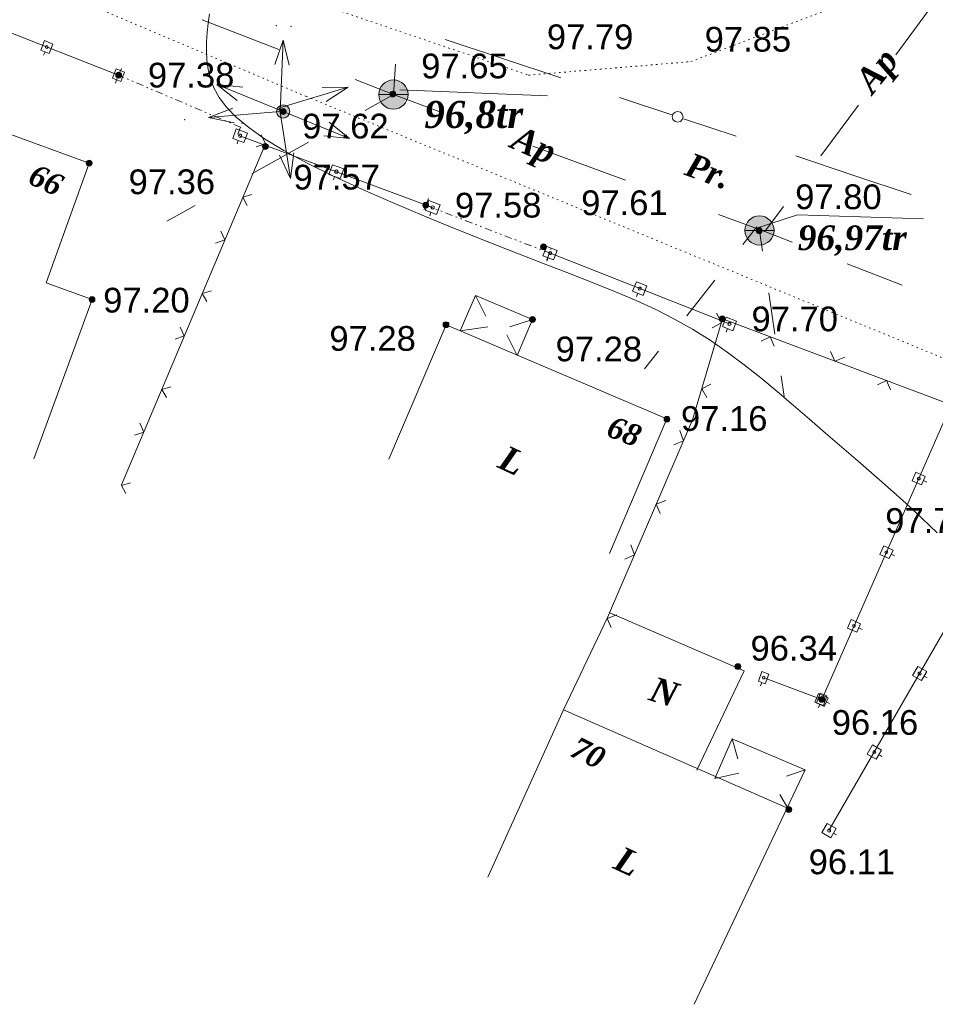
# Model space of a CAD drawing. Header units: millimetres. Extents: x 9396 to 25236, y 15106 to 31102.
# Tile 117 of 256: x 11407 to 11470, y 15899 to 15966. Entities that reach past the tile are written whole.
import ezdxf
from ezdxf.enums import TextEntityAlignment as Align

# ---------------------------------------------------------------- set-up
doc = ezdxf.new("R2010")
doc.units = ezdxf.units.MM
for name, pattern in [('DIVIDE', [1.25, 0.5, -0.25, 0, -0.25, 0, -0.25]), ('DOT', [0.25, 0, -0.25]), ('HIDDEN', [0.375, 0.25, -0.125])]:
    doc.linetypes.add(name, pattern=pattern)
for name, color, linetype, lineweight, true_color in [('1001010', 7, 'Continuous', 9, 0x000000), ('10010110', 7, 'Continuous', 20, 0xa25100), ('1060000', 7, 'Continuous', 9, 0x000000), ('1070000', 7, 'DOT', 9, 0x000000), ('2030012', 7, 'Continuous', 9, 0x000000), ('21100200', 7, 'HIDDEN', 0, 0x800080), ('3000105', 7, 'DIVIDE', 9, 0x000000), ('3000130', 7, 'Continuous', 9, 0x000000), ('3000260', 7, 'Continuous', 9, 0x000000), ('5010210', 7, 'Continuous', 20, 0x008000), ('5010420', 7, 'Continuous', 9, 0x000000), ('6011210', 1, 'Continuous', 9, 0xff0000), ('9010120', 7, 'Continuous', 20, 0x000000)]:
    doc.layers.add(name, color=color, linetype=linetype, lineweight=lineweight, true_color=true_color)
doc.styles.add('1', font='timesbi.ttf', dxfattribs={"height": 0.00127})
doc.styles.add('10', font='timesbi.ttf', dxfattribs={"height": 0.001481})
doc.styles.add('12', font='timesbi.ttf', dxfattribs={"height": 0.001693})
doc.styles.add('13', font='timesbi.ttf', dxfattribs={"height": 0.001693})
doc.styles.add('3', font='timesbi.ttf', dxfattribs={"height": 0.001693})
doc.styles.add('9', font='timesbi.ttf', dxfattribs={"height": 0.001693})
doc.styles.add('F2', font='arial.ttf', dxfattribs={"height": 0.001693})

# ---------------------------------------------------------------- blocks, each defined once
blk = doc.blocks.new('SYMBOL21100200')
at = {"true_color": 0x800080}
h = blk.add_hatch(color=216, dxfattribs=at)
edge = h.paths.add_edge_path()
edge.add_arc((0, 0), 0.1, 0, 360)
at = {"color": 216, "linetype": 'Continuous', "lineweight": 0, "true_color": 0x800080}
blk.add_circle((0, 0), 0.1, dxfattribs=at)
blk = doc.blocks.new('SYMBOL5010420')
at = {"true_color": 0xffffff}
h = blk.add_hatch(color=7, dxfattribs=at)
edge = h.paths.add_edge_path()
edge.add_arc((0, 0), 0.5, 0, 360)
at = {"color": 18, "linetype": 'Continuous', "lineweight": 9, "true_color": 0x000000, "flags": 128}
blk.add_lwpolyline([(-0.5, 0), (0.5, 0)], dxfattribs=at)
at = {"color": 18, "linetype": 'Continuous', "lineweight": 9, "true_color": 0x000000}
blk.add_circle((0, 0), 0.5, dxfattribs=at)
blk = doc.blocks.new('SYMBOL2030012')
at = {"true_color": 0xffffff}
h = blk.add_hatch(color=7, dxfattribs=at)
edge = h.paths.add_edge_path()
edge.add_arc((0, 0), 0.225, 0, 360)
at = {"true_color": 0x000000}
h = blk.add_hatch(color=18, dxfattribs=at)
edge = h.paths.add_edge_path()
edge.add_arc((0, 0), 0.05, 0, 360)
at = {"color": 18, "linetype": 'Continuous', "lineweight": 0, "true_color": 0x000000}
for radius in [0.225, 0.05]:
    blk.add_circle((0, 0), radius, dxfattribs=at)

msp = doc.modelspace()

# ---------------------------------------------------------------- linework, layer by layer
at = {"layer": '1001010', "color": 253}
for p, q in [((11438.193, 15947.305), (11438.902, 15945.874)), ((11411.954, 15947.021), (11407.967, 15936.122)), ((11437.145, 15944.888), (11439.036, 15945.155)), ((11442.103, 15945.656), (11440.553, 15945.155)), ((11441.059, 15943.185), (11440.34, 15944.596)), ((11447.235, 15925.254), (11444.222, 15918.94)), ((11456.581, 15921.619), (11447.388, 15925.576)), ((11456.581, 15921.619), (11453.354, 15914.8)), ((11444.222, 15918.94), (11439.047, 15907.494)), ((11459.662, 15912.168), (11444.222, 15918.94)), ((11455.753, 15916.958), (11454.572, 15914.252)), ((11455.753, 15916.958), (11456.155, 15915.591)), ((11455.753, 15916.958), (11460.761, 15914.834)), ((11460.761, 15914.834), (11453.171, 15898.787)), ((11460.761, 15914.834), (11459.491, 15914.411)), ((11454.572, 15914.252), (11456.216, 15914.617)), ((11459.646, 15912.108), (11459.016, 15913.156))]:
    msp.add_line(p, q, dxfattribs=at)
for points in [[(11411.954, 15947.021, 0), (11408.82, 15948.162, 0), (11411.764, 15956.352, 0), (11399.081, 15960.993, 0), (11399.081, 15960.993, 0)], [(11437.145, 15944.888, 0), (11438.193, 15947.305, 0), (11442.103, 15945.656, 0), (11441.059, 15943.185, 0)], [(11447.374, 15929.647, 0), (11451.298, 15938.845, 0), (11436.18, 15945.295, 0), (11432.256, 15936.097, 0)]]:
    msp.add_polyline3d(points, dxfattribs=at)
at = {"layer": '10010110'}
msp.add_polyline3d([(11469.78, 15931.051, 111.796), (11468.738, 15932.062, 102.797), (11467.672, 15933.053, 92.563), (11466.588, 15934.03, 81.551), (11465.489, 15934.996, 70.218), (11464.382, 15935.956, 59.021), (11463.27, 15936.913, 48.417), (11462.158, 15937.871, 38.863), (11461.05, 15938.833, 30.741), (11459.943, 15939.791, 24.131), (11458.832, 15940.737, 19.04), (11457.713, 15941.662, 15.473), (11456.579, 15942.558, 13.436), (11455.428, 15943.417, 12.935), (11454.255, 15944.228, 13.975), (11453.054, 15944.984, 16.561), (11451.819, 15945.68, 20.619), (11450.537, 15946.33, 25.746), (11449.193, 15946.949, 31.46), (11447.772, 15947.555, 37.276), (11446.259, 15948.166, 42.712), (11444.639, 15948.797, 47.284), (11442.898, 15949.466, 50.51), (11441.019, 15950.191, 51.906), (11438.999, 15950.982, 51.166), (11436.881, 15951.829, 48.695), (11434.717, 15952.717, 45.075), (11432.561, 15953.63, 40.889), (11430.467, 15954.552, 36.718), (11428.487, 15955.468, 33.145), (11426.676, 15956.362, 30.751), (11425.086, 15957.218, 30.12), (11423.757, 15958.025, 31.674), (11422.676, 15958.785, 35.204), (11421.817, 15959.506, 40.339), (11421.152, 15960.195, 46.712), (11420.656, 15960.858, 53.953), (11420.3, 15961.503, 61.693), (11420.06, 15962.137, 69.563), (11419.907, 15962.766, 77.194), (11419.819, 15963.397, 84.257), (11419.784, 15964.03, 90.584), (11419.792, 15964.664, 96.044), (11419.836, 15965.298, 100.51), (11419.907, 15965.933, 103.852), (11419.996, 15966.567, 105.941)], dxfattribs=at)
at = {"layer": '1060000', "color": 253}
msp.add_line((11433.01, 15961.375), (11443.129, 15960.971, 55.018), dxfattribs=at)
msp.add_polyline3d([(11457.362, 15951.888, 0), (11460.224, 15952.821, 197.02), (11468.845, 15952.536, 197.02)], dxfattribs=at)
at = {"layer": '1070000', "color": 253}
for p, q in [((11426.615, 15960.921), (11329.081, 16002.148)), ((11452.941, 15963.303, 10.082), (11486.844, 15976.186)), ((11426.615, 15960.921), (11529.009, 15918.853))]:
    msp.add_line(p, q, dxfattribs=at)
msp.add_polyline3d([(11407.508, 15974.047, 0), (11441.829, 15962.376, 0), (11452.941, 15963.303, 0)], dxfattribs=at)
at = {"layer": '3000105', "color": 253}
for p, q in [((11413.967, 15962.836), (11413.535, 15961.824)), ((11422.119, 15958.807), (11413.77, 15962.376)), ((11421.922, 15958.347), (11422.355, 15959.359)), ((11434.97, 15953.944), (11434.574, 15952.918)), ((11434.79, 15953.478), (11443.257, 15950.208)), ((11443.077, 15949.742), (11443.473, 15950.768))]:
    msp.add_line(p, q, dxfattribs=at)
at = {"layer": '3000130', "color": 253}
for p, q in [((11413.77, 15962.376), (11399.083, 15968.129)), ((11408.641, 15963.737), (11408.741, 15963.977)), ((11413.551, 15961.817), (11413.641, 15962.047)), ((11435.266, 15953.32), (11422.012, 15958.256)), ((11421.881, 15957.667), (11421.961, 15957.897)), ((11428.471, 15955.217), (11428.551, 15955.447)), ((11435.061, 15952.757), (11435.141, 15952.997)), ((11443.081, 15949.637), (11443.171, 15949.867)), ((11455.577, 15945.353), (11443.257, 15950.208)), ((11449.221, 15947.217), (11449.311, 15947.447)), ((11455.361, 15944.797), (11455.451, 15945.027)), ((11470.751, 15939.809), (11461.892, 15919.657)), ((11469.081, 15934.527), (11468.851, 15934.627)), ((11466.871, 15929.487), (11466.641, 15929.587)), ((11464.651, 15924.447), (11464.421, 15924.547)), ((11461.892, 15919.657), (11458.069, 15921.089)), ((11469.111, 15921.127), (11468.901, 15921.247)), ((11457.701, 15920.587), (11457.791, 15920.817)), ((11461.681, 15919.097), (11461.771, 15919.327)), ((11462.421, 15919.377), (11462.191, 15919.477)), ((11466.011, 15915.747), (11465.791, 15915.877)), ((11462.911, 15910.377), (11462.691, 15910.507))]:
    msp.add_line(p, q, dxfattribs=at)
for points in [[(11409.281, 15964.507, 0), (11408.701, 15964.737, 0), (11408.451, 15964.087, 0), (11409.021, 15963.857, 0), (11409.281, 15964.507, 0)], [(11408.861, 15964.207, 0), (11408.911, 15964.217, 0), (11408.941, 15964.247, 0), (11408.961, 15964.297, 0), (11408.941, 15964.347, 0), (11408.911, 15964.377, 0), (11408.861, 15964.397, 0), (11408.821, 15964.377, 0), (11408.781, 15964.347, 0), (11408.771, 15964.297, 0), (11408.781, 15964.247, 0), (11408.821, 15964.217, 0), (11408.861, 15964.207, 0)], [(11414.181, 15962.587, 0), (11413.611, 15962.817, 0), (11413.361, 15962.167, 0), (11413.931, 15961.937, 0), (11414.181, 15962.587, 0)], [(11413.771, 15962.287, 0), (11413.821, 15962.297, 0), (11413.851, 15962.327, 0), (11413.861, 15962.377, 0), (11413.851, 15962.427, 0), (11413.821, 15962.457, 0), (11413.771, 15962.467, 0), (11413.721, 15962.457, 0), (11413.691, 15962.427, 0), (11413.681, 15962.377, 0), (11413.691, 15962.327, 0), (11413.721, 15962.297, 0), (11413.771, 15962.287, 0)], [(11422.591, 15958.417, 0), (11421.821, 15958.697, 0), (11421.581, 15958.047, 0), (11422.351, 15957.757, 0), (11422.591, 15958.417, 0)], [(11422.091, 15958.117, 0), (11422.141, 15958.137, 0), (11422.181, 15958.177, 0), (11422.191, 15958.227, 0), (11422.181, 15958.287, 0), (11422.141, 15958.327, 0), (11422.091, 15958.337, 0), (11422.031, 15958.327, 0), (11421.991, 15958.287, 0), (11421.981, 15958.227, 0), (11421.991, 15958.177, 0), (11422.031, 15958.137, 0), (11422.091, 15958.117, 0)], [(11429.181, 15955.957, 0), (11428.411, 15956.247, 0), (11428.171, 15955.587, 0), (11428.941, 15955.307, 0), (11429.181, 15955.957, 0)], [(11428.681, 15955.667, 0), (11428.731, 15955.677, 0), (11428.771, 15955.717, 0), (11428.781, 15955.777, 0), (11428.771, 15955.827, 0), (11428.731, 15955.867, 0), (11428.681, 15955.887, 0), (11428.621, 15955.867, 0), (11428.581, 15955.827, 0), (11428.571, 15955.777, 0), (11428.581, 15955.717, 0), (11428.621, 15955.677, 0), (11428.681, 15955.667, 0)], [(11435.771, 15953.507, 0), (11435.001, 15953.787, 0), (11434.761, 15953.137, 0), (11435.531, 15952.847, 0), (11435.771, 15953.507, 0)], [(11435.261, 15953.207, 0), (11435.321, 15953.227, 0), (11435.361, 15953.267, 0), (11435.371, 15953.317, 0), (11435.361, 15953.377, 0), (11435.321, 15953.417, 0), (11435.261, 15953.427, 0), (11435.211, 15953.417, 0), (11435.171, 15953.377, 0), (11435.161, 15953.317, 0), (11435.171, 15953.267, 0), (11435.211, 15953.227, 0), (11435.261, 15953.207, 0)], [(11443.791, 15950.377, 0), (11443.071, 15950.657, 0), (11442.811, 15950.007, 0), (11443.531, 15949.727, 0), (11443.791, 15950.377, 0)], [(11443.301, 15950.087, 0), (11443.351, 15950.097, 0), (11443.391, 15950.137, 0), (11443.401, 15950.187, 0), (11443.391, 15950.247, 0), (11443.351, 15950.287, 0), (11443.301, 15950.297, 0), (11443.251, 15950.287, 0), (11443.211, 15950.247, 0), (11443.191, 15950.187, 0), (11443.211, 15950.137, 0), (11443.251, 15950.097, 0), (11443.301, 15950.087, 0)], [(11449.921, 15947.957, 0), (11449.211, 15948.237, 0), (11448.951, 15947.587, 0), (11449.671, 15947.307, 0), (11449.921, 15947.957, 0)], [(11449.441, 15947.667, 0), (11449.491, 15947.677, 0), (11449.531, 15947.717, 0), (11449.541, 15947.777, 0), (11449.531, 15947.827, 0), (11449.491, 15947.867, 0), (11449.441, 15947.877, 0), (11449.381, 15947.867, 0), (11449.351, 15947.827, 0), (11449.331, 15947.777, 0), (11449.351, 15947.717, 0), (11449.381, 15947.677, 0), (11449.441, 15947.667, 0)], [(11456.061, 15945.537, 0), (11455.351, 15945.817, 0), (11455.091, 15945.167, 0), (11455.811, 15944.887, 0), (11456.061, 15945.537, 0)], [(11455.581, 15945.247, 0), (11455.631, 15945.257, 0), (11455.671, 15945.297, 0), (11455.681, 15945.357, 0), (11455.671, 15945.407, 0), (11455.631, 15945.447, 0), (11455.581, 15945.457, 0), (11455.521, 15945.447, 0), (11455.481, 15945.407, 0), (11455.471, 15945.357, 0), (11455.481, 15945.297, 0), (11455.521, 15945.257, 0), (11455.581, 15945.247, 0)], [(11468.341, 15935.207, 0), (11468.081, 15934.617, 0), (11468.721, 15934.337, 0), (11468.981, 15934.917, 0), (11468.341, 15935.207, 0)], [(11468.531, 15934.677, 0), (11468.581, 15934.687, 0), (11468.621, 15934.717, 0), (11468.631, 15934.767, 0), (11468.621, 15934.817, 0), (11468.581, 15934.847, 0), (11468.531, 15934.867, 0), (11468.491, 15934.847, 0), (11468.451, 15934.817, 0), (11468.441, 15934.767, 0), (11468.451, 15934.717, 0), (11468.491, 15934.687, 0), (11468.531, 15934.677, 0)], [(11466.131, 15930.157, 0), (11465.871, 15929.577, 0), (11466.511, 15929.287, 0), (11466.771, 15929.877, 0), (11466.131, 15930.157, 0)], [(11466.321, 15929.627, 0), (11466.371, 15929.647, 0), (11466.401, 15929.677, 0), (11466.411, 15929.727, 0), (11466.401, 15929.777, 0), (11466.371, 15929.807, 0), (11466.321, 15929.827, 0), (11466.271, 15929.807, 0), (11466.231, 15929.777, 0), (11466.221, 15929.727, 0), (11466.231, 15929.677, 0), (11466.271, 15929.647, 0), (11466.321, 15929.627, 0)], [(11463.911, 15925.117, 0), (11463.651, 15924.527, 0), (11464.291, 15924.247, 0), (11464.551, 15924.837, 0), (11463.911, 15925.117, 0)], [(11464.101, 15924.587, 0), (11464.151, 15924.597, 0), (11464.181, 15924.637, 0), (11464.201, 15924.687, 0), (11464.181, 15924.737, 0), (11464.151, 15924.767, 0), (11464.101, 15924.777, 0), (11464.051, 15924.767, 0), (11464.021, 15924.737, 0), (11464.001, 15924.687, 0), (11464.021, 15924.637, 0), (11464.051, 15924.597, 0), (11464.101, 15924.587, 0)], [(11458.271, 15921.387, 0), (11457.801, 15921.567, 0), (11457.561, 15920.907, 0), (11458.031, 15920.727, 0), (11458.271, 15921.387, 0)], [(11468.471, 15921.907, 0), (11468.111, 15921.287, 0), (11468.721, 15920.937, 0), (11469.081, 15921.557, 0), (11468.471, 15921.907, 0)], [(11457.911, 15921.057, 0), (11457.961, 15921.067, 0), (11457.991, 15921.107, 0), (11458.001, 15921.147, 0), (11457.991, 15921.187, 0), (11457.961, 15921.217, 0), (11457.911, 15921.237, 0), (11457.871, 15921.217, 0), (11457.841, 15921.187, 0), (11457.831, 15921.147, 0), (11457.841, 15921.107, 0), (11457.871, 15921.067, 0), (11457.911, 15921.057, 0)], [(11468.591, 15921.317, 0), (11468.641, 15921.337, 0), (11468.681, 15921.367, 0), (11468.691, 15921.427, 0), (11468.681, 15921.477, 0), (11468.641, 15921.507, 0), (11468.591, 15921.527, 0), (11468.541, 15921.507, 0), (11468.501, 15921.477, 0), (11468.491, 15921.427, 0), (11468.501, 15921.367, 0), (11468.541, 15921.337, 0), (11468.591, 15921.317, 0)], [(11461.681, 15920.047, 0), (11461.421, 15919.467, 0), (11462.061, 15919.177, 0), (11462.321, 15919.767, 0), (11461.681, 15920.047, 0)], [(11462.251, 15919.897, 0), (11461.781, 15920.077, 0), (11461.531, 15919.417, 0), (11462.001, 15919.237, 0), (11462.251, 15919.897, 0)], [(11461.871, 15919.517, 0), (11461.921, 15919.537, 0), (11461.961, 15919.567, 0), (11461.971, 15919.617, 0), (11461.961, 15919.667, 0), (11461.921, 15919.697, 0), (11461.871, 15919.707, 0), (11461.821, 15919.697, 0), (11461.791, 15919.667, 0), (11461.781, 15919.617, 0), (11461.791, 15919.567, 0), (11461.821, 15919.537, 0), (11461.871, 15919.517, 0)], [(11461.891, 15919.567, 0), (11461.931, 15919.577, 0), (11461.971, 15919.617, 0), (11461.981, 15919.657, 0), (11461.971, 15919.697, 0), (11461.931, 15919.737, 0), (11461.891, 15919.747, 0), (11461.851, 15919.737, 0), (11461.821, 15919.697, 0), (11461.801, 15919.657, 0), (11461.821, 15919.617, 0), (11461.851, 15919.577, 0), (11461.891, 15919.567, 0)], [(11465.371, 15916.537, 0), (11465.011, 15915.917, 0), (11465.611, 15915.567, 0), (11465.971, 15916.187, 0), (11465.371, 15916.537, 0)], [(11465.491, 15915.947, 0), (11465.541, 15915.967, 0), (11465.581, 15915.997, 0), (11465.591, 15916.047, 0), (11465.581, 15916.097, 0), (11465.541, 15916.137, 0), (11465.491, 15916.157, 0), (11465.441, 15916.137, 0), (11465.401, 15916.097, 0), (11465.391, 15916.047, 0), (11465.401, 15915.997, 0), (11465.441, 15915.967, 0), (11465.491, 15915.947, 0)], [(11462.271, 15911.167, 0), (11461.901, 15910.537, 0), (11462.511, 15910.187, 0), (11462.871, 15910.817, 0), (11462.271, 15911.167, 0)], [(11462.391, 15910.577, 0), (11462.441, 15910.587, 0), (11462.481, 15910.627, 0), (11462.491, 15910.677, 0), (11462.481, 15910.727, 0), (11462.441, 15910.767, 0), (11462.391, 15910.777, 0), (11462.341, 15910.767, 0), (11462.301, 15910.727, 0), (11462.291, 15910.677, 0), (11462.301, 15910.627, 0), (11462.341, 15910.587, 0), (11462.391, 15910.577, 0)]]:
    msp.add_polyline3d(points, close=True, dxfattribs=at)
msp.add_polyline3d([(11478.888, 15936.836, 0), (11474.68, 15931.962, 0), (11462.387, 15910.675, 0)], dxfattribs=at)
at = {"layer": '3000260', "color": 253}
msp.add_line((11423.82, 15957.679), (11413.982, 15934.345), dxfattribs=at)
for points in [[(11423.531, 15958.287, 0), (11423.821, 15957.667, 0), (11423.191, 15957.467, 0)], [(11422.891, 15954.197, 0), (11422.271, 15954.017, 0), (11422.581, 15953.457, 0)], [(11420.761, 15951.707, 0), (11421.041, 15951.097, 0), (11420.411, 15950.887, 0)], [(11420.121, 15947.627, 0), (11419.501, 15947.437, 0), (11419.811, 15946.887, 0)], [(11454.691, 15946.097, 0), (11455.021, 15945.437, 0), (11454.391, 15945.077, 0)], [(11470.751, 15939.809, 0), (11455.1, 15945.71, 0), (11453.055, 15938.777, 0), (11447.235, 15925.254, 0)], [(11417.991, 15945.137, 0), (11418.271, 15944.527, 0), (11417.641, 15944.317, 0)], [(11458.641, 15943.837, 0), (11458.361, 15944.477, 0), (11457.751, 15944.177, 0)], [(11463.471, 15943.087, 0), (11462.791, 15942.807, 0), (11462.481, 15943.467, 0)], [(11454.301, 15941.227, 0), (11453.681, 15940.907, 0), (11454.031, 15940.317, 0)], [(11466.601, 15940.837, 0), (11466.321, 15941.477, 0), (11465.701, 15941.177, 0)], [(11417.351, 15941.047, 0), (11416.731, 15940.867, 0), (11417.041, 15940.307, 0)], [(11415.221, 15938.567, 0), (11415.501, 15937.947, 0), (11414.871, 15937.737, 0)], [(11452.191, 15938.047, 0), (11452.441, 15937.347, 0), (11451.771, 15937.067, 0)], [(11414.581, 15934.477, 0), (11413.961, 15934.297, 0), (11414.271, 15933.737, 0)], [(11451.221, 15933.257, 0), (11450.571, 15933.007, 0), (11450.841, 15932.377, 0)], [(11448.831, 15930.237, 0), (11449.081, 15929.537, 0), (11448.411, 15929.257, 0)], [(11447.861, 15925.447, 0), (11447.211, 15925.197, 0), (11447.481, 15924.567, 0)]]:
    msp.add_polyline3d(points, dxfattribs=at)
at = {"layer": '5010210'}
for p, q in [((11469.521, 15967.237), (11468.241, 15965.507)), ((11424.731, 15964.127, 0.503), (11419.501, 15966.167, 0.503)), ((11468.241, 15965.507), (11466.961, 15963.777)), ((11432.721, 15963.137, 0.503), (11432.581, 15961.047, 0.503)), ((11429.961, 15962.077, 0.503), (11432.581, 15961.047, 0.503)), ((11430.641, 15959.967, 101.007), (11432.581, 15961.047, 101.007)), ((11435.761, 15959.877, 0.503), (11432.581, 15961.047, 0.503)), ((11461.841, 15956.857), (11464.401, 15960.317)), ((11426.771, 15957.797, 101.007), (11422.891, 15955.627, 101.007)), ((11442.111, 15957.527, 0.503), (11448.461, 15955.187, 0.503)), ((11417.081, 15952.377, 101.007), (11419.011, 15953.457, 101.007)), ((11459.281, 15953.397), (11457.991, 15951.667)), ((11457.991, 15951.667, 0.503), (11454.821, 15952.837, 0.503)), ((11456.491, 15950.777, 1.72), (11457.451, 15951.997, 1.72)), ((11457.841, 15950.327, 9.706), (11457.631, 15951.747, 9.706)), ((11459.871, 15950.937), (11457.991, 15951.667)), ((11463.631, 15949.467), (11467.391, 15948.007)), ((11454.571, 15948.347, 1.72), (11452.651, 15945.907, 1.72)), ((11458.261, 15947.487, 9.706), (11458.681, 15944.647, 9.706)), ((11449.771, 15942.267, 1.72), (11450.731, 15943.477, 1.72)), ((11459.321, 15940.387, 9.706), (11459.111, 15941.807, 9.706))]:
    msp.add_line(p, q, dxfattribs=at)
at = {"layer": '6011210'}
for p, q in [((11424.819, 15959.885), (11425.03, 15964.781)), ((11425.035, 15959.889), (11420.501, 15961.747)), ((11424.779, 15960.14), (11429.474, 15961.543)), ((11424.779, 15960.14), (11425.53, 15955.298)), ((11424.819, 15959.885), (11419.936, 15959.473)), ((11425.035, 15959.889), (11429.576, 15958.048))]:
    msp.add_line(p, q, dxfattribs=at)
for points in [[(11424.458, 15963.104, 0), (11425.03, 15964.781, 0), (11425.03, 15964.781, 0), (11425.457, 15963.061, 0)], [(11421.884, 15960.64, 0), (11420.501, 15961.747, 0), (11420.501, 15961.747, 0), (11422.264, 15961.565, 0)], [(11427.702, 15961.535, 0), (11429.474, 15961.543, 0), (11429.474, 15961.543, 0), (11427.989, 15960.577, 0)], [(11421.672, 15959.118, 0), (11419.936, 15959.473, 0), (11419.936, 15959.473, 0), (11421.588, 15960.114, 0)], [(11428.188, 15959.15, 0), (11429.576, 15958.048, 0), (11429.576, 15958.048, 0), (11427.813, 15958.223, 0)], [(11425.764, 15957.054, 0), (11425.53, 15955.298, 0), (11425.53, 15955.298, 0), (11424.776, 15956.901, 0)]]:
    msp.add_polyline3d(points, dxfattribs=at)
for p in [(11424.573, 15965.77), (11425.572, 15965.727), (11418.291, 15959.334)]:
    msp.add_point(p, dxfattribs=at)
at = {"layer": '9010120', "color": 253}
for p, q in [((11440.051, 15963.517), (11436.131, 15964.827)), ((11444.041, 15962.187), (11440.051, 15963.517)), ((11448.041, 15960.857), (11451.711, 15959.637)), ((11452.431, 15959.397), (11456.031, 15958.197)), ((11464.021, 15955.537), (11460.111, 15956.847)), ((11468.021, 15954.207), (11464.021, 15955.537))]:
    msp.add_line(p, q, dxfattribs=at)
msp.add_polyline3d([(11452.031, 15959.157, 0), (11452.221, 15959.207, 0), (11452.351, 15959.347, 0), (11452.401, 15959.527, 0), (11452.351, 15959.717, 0), (11452.221, 15959.847, 0), (11452.031, 15959.897, 0), (11451.851, 15959.847, 0), (11451.711, 15959.717, 0), (11451.661, 15959.527, 0), (11451.711, 15959.347, 0), (11451.851, 15959.207, 0), (11452.031, 15959.157, 0)], close=True, dxfattribs=at)

# ---------------------------------------------------------------- block references
at = {"layer": '2030012', "color": 253, "xscale": 2, "yscale": 2, "zscale": 2}
msp.add_blockref('SYMBOL2030012', (11425.035, 15959.889), dxfattribs=at)
at = {"layer": '21100200', "xscale": 2, "yscale": 2, "zscale": 2}
for p in [(11413.778, 15962.377, 194.76), (11432.542, 15961.084, 195.294), (11425.035, 15959.889, 195.247), (11423.818, 15957.497, 195.14), (11411.758, 15956.357, 194.72), (11434.79, 15953.478, 195.158), (11457.614, 15951.732, 195.597), (11442.85, 15950.624, 195.22), (11411.958, 15947.017, 194.4), (11442.098, 15945.657, 194.56), (11455.084, 15945.694, 195.4), (11436.178, 15945.297, 194.56), (11451.298, 15938.837, 194.32), (11456.158, 15921.897, 192.68), (11461.898, 15919.657, 192.32), (11459.638, 15912.117, 192.22)]:
    msp.add_blockref('SYMBOL21100200', p, dxfattribs=at)
at = {"layer": '5010420', "color": 253, "xscale": 2, "yscale": 2, "zscale": 2}
for p in [(11432.58, 15961.049, 1.006), (11457.631, 15951.748)]:
    msp.add_blockref('SYMBOL5010420', p, dxfattribs=at)

# ---------------------------------------------------------------- texts
at = {"layer": '1001010', "color": 1, "true_color": 0xff0000, "style": '10'}
for s, rotation, p in [('66', 334.7, (11407.797, 15955.687)), ('68', 338.6, (11447.337, 15938.411)), ('70', 333.7, (11444.902, 15916.494))]:
    msp.add_text(s, height=1.4813, rotation=rotation, dxfattribs=at).set_placement(p, align=Align.MIDDLE_LEFT)
at = {"layer": '1001010', "color": 253, "style": '9'}
for s, rotation, p in [('L', 335.1, (11439.977, 15936.331)), ('N', 342.7, (11450.224, 15920.437)), ('L', 335.1, (11447.882, 15908.894))]:
    msp.add_text(s, height=1.693, rotation=rotation, dxfattribs=at).set_placement(p, align=Align.MIDDLE_LEFT)
at = {"layer": '1070000', "color": 253, "style": '1'}
msp.add_text('Pr.', height=1.6261, rotation=339.8, dxfattribs=at).set_placement((11452.692, 15956.347), align=Align.MIDDLE_LEFT)
at = {"layer": '21100200', "color": 253, "style": 'F2'}
for s, p in [('97.79', (11443.08, 15965, 99.74)), ('97.85', (11453.878, 15964.834, 20.855)), ('97.65', (11434.482, 15963.004, 195.294)), ('97.38', (11415.778, 15962.377, 194.76)), ('97.62', (11426.335, 15958.889, 76.547)), ('97.36', (11414.458, 15955.077, 108.2)), ('97.57', (11425.738, 15955.397, 10.68)), ('97.80', (11460.074, 15954.052, 191.337)), ('97.58', (11436.79, 15953.478, 195.158)), ('97.61', (11445.43, 15953.644, 79.18)), ('97.20', (11412.718, 15946.977, 178.94)), ('97.70', (11457.084, 15945.694, 195.4)), ('97.28', (11428.198, 15944.357, 194.56)), ('97.28', (11443.678, 15943.637, 7.08)), ('97.16', (11452.258, 15938.877, 4.46)), ('97.71', (11466.238, 15931.897, 100.52)), ('96.34', (11457.018, 15923.157, 10.8)), ('96.16', (11462.578, 15918.077, 128.36)), ('96.11', (11460.998, 15908.537, 0.82))]:
    msp.add_text(s, height=1.693, dxfattribs=at).set_placement(p, align=Align.MIDDLE_LEFT)
at = {"layer": '5010210', "color": 253, "style": '3'}
for rotation, p in [(51.4, (11464.716, 15961.537)), (336, (11440.846, 15958.217, 0.503))]:
    msp.add_text('Ap', height=1.693, rotation=rotation, dxfattribs=at).set_placement(p, align=Align.MIDDLE_LEFT)
at = {"layer": '5010420', "color": 253}
for s, height, style, p in [('96,8tr', 1.8525, '12', (11434.7, 15959.689, 1.006)), ('96,97tr', 1.693, '13', (11460.251, 15951.248, 195.5))]:
    msp.add_text(s, height=height, dxfattribs=dict(at, style=style)).set_placement(p, align=Align.MIDDLE_LEFT)

doc.saveas('drawing.dxf')
